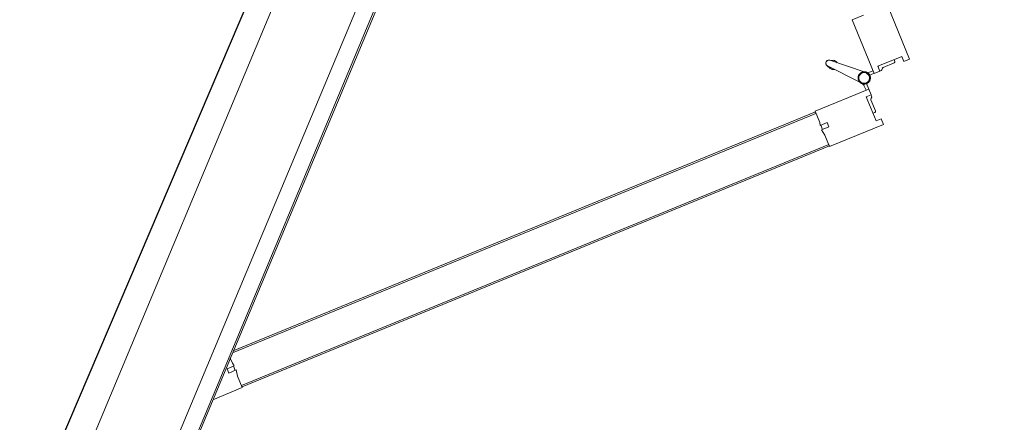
# Model space of a CAD drawing. Header units: millimetres. Extents: x 1512 to 2105, y 794 to 1149.
# Tile 250 of 256: x 1961.125 to 1962.411, y 839.691 to 840.217. Entities that reach past the tile are written whole.
import ezdxf

# ---------------------------------------------------------------- set-up
doc = ezdxf.new("R2010")
doc.units = ezdxf.units.MM
doc.layers.add('A-DOOR', color=31, linetype='Continuous', lineweight=9)

# ---------------------------------------------------------------- blocks, each defined once
blk = doc.blocks.new('5-panel_Bi-fold_external_door_10806 - Type 1-V38-سوم')
at = {"layer": 'A-DOOR'}
for p, q in [((-1.6227, 0.7434), (-1.6764, 0.6897)), ((-1.617, 0.7378), (-1.6227, 0.7434)), ((-1.6219, 0.7328), (-1.617, 0.7378)), ((-1.5312, 0.7343), (-1.5553, 0.7103)), ((-1.5305, 0.7449), (-1.5362, 0.7393)), ((-1.5362, 0.7393), (-1.5312, 0.7343)), ((-1.4768, 0.6912), (-1.5305, 0.7449)), ((-1.5979, 0.7088), (-1.6219, 0.7328)), ((-1.6124, 0.7268), (-1.6142, 0.7251)), ((-1.6124, 0.7268), (-1.6142, 0.7251)), ((-1.6124, 0.7268), (-1.6142, 0.7251)), ((-1.5992, 0.7157), (-1.6103, 0.7268)), ((-1.5429, 0.7284), (-1.554, 0.7173)), ((-1.539, 0.7266), (-1.5407, 0.7284)), ((-1.539, 0.7266), (-1.5407, 0.7284)), ((-1.539, 0.7266), (-1.5407, 0.7284)), ((-1.641, 0.6543), (-1.5873, 0.7081)), ((-1.593, 0.7137), (-1.5979, 0.7088)), ((-1.5931, 0.7136), (-1.5946, 0.715)), ((-1.5873, 0.7081), (-1.593, 0.7137)), ((-1.5821, 0.7025), (-1.5869, 0.7074)), ((-1.5657, 0.7094), (-1.5713, 0.7039)), ((-1.5602, 0.7153), (-1.5659, 0.7096)), ((-1.5659, 0.7096), (-1.5121, 0.6558)), ((-1.5553, 0.7103), (-1.5602, 0.7153)), ((-1.5586, 0.7165), (-1.56, 0.7151)), ((-1.5901, 0.7052), (-1.5858, 0.701)), ((-1.5844, 0.695), (-1.5811, 0.648)), ((-1.5731, 0.648), (-1.5698, 0.695)), ((-1.5706, 0.7031), (-1.5708, 0.7033)), ((-1.5706, 0.7031), (-1.5708, 0.7033)), ((-1.5706, 0.7031), (-1.5708, 0.7033)), ((-1.5706, 0.7031), (-1.5708, 0.7033)), ((-1.5706, 0.7031), (-1.5708, 0.7033)), ((-1.5706, 0.7031), (-1.5708, 0.7033)), ((-1.5706, 0.7031), (-1.5708, 0.7033)), ((-1.5706, 0.7031), (-1.5708, 0.7033)), ((-1.5706, 0.7031), (-1.5708, 0.7033)), ((-1.5673, 0.7025), (-1.5631, 0.7068)), ((-1.4883, 0.6797), (-1.4768, 0.6912)), ((-1.4789, 0.6891), (-1.4775, 0.6905)), ((-1.4789, 0.6891), (-0.8926, 0.1027)), ((-1.4775, 0.6905), (-0.8912, 0.1042)), ((-1.5045, 0.6762), (-1.5003, 0.6804)), ((-1.4974, 0.6691), (-1.5045, 0.6762)), ((-1.501, 0.667), (-1.4974, 0.6691)), ((-1.5003, 0.6804), (-1.493, 0.6731)), ((-1.4982, 0.6698), (-1.4939, 0.6741)), ((-1.493, 0.6731), (-1.4883, 0.6797)), ((-1.6526, 0.6659), (-1.641, 0.6543)), ((-1.5121, 0.6558), (-1.501, 0.667)), ((-1.5114, 0.6566), (-1.51, 0.658)), ((-1.5114, 0.6566), (-0.9303, 0.0755)), ((-1.51, 0.658), (-0.9275, 0.0755)), ((-1.5827, 0.6523), (-1.5809, 0.647)), ((-1.5827, 0.6523), (-1.5811, 0.648)), ((-1.5809, 0.647), (-1.5827, 0.6523)), ((-1.5809, 0.647), (-1.581, 0.6474)), ((-1.5733, 0.647), (-1.5714, 0.6523)), ((-1.5714, 0.6523), (-1.5733, 0.647)), ((-1.5733, 0.647), (-1.5732, 0.6474)), ((-1.5714, 0.6523), (-1.5731, 0.648)), ((-0.8905, 0.1049), (-0.902, 0.0933)), ((-0.8912, 0.1042), (-0.8926, 0.1027)), ((-0.861, 0.0755), (-0.8905, 0.1049)), ((-0.902, 0.0933), (-0.9086, 0.0887)), ((-0.9147, 0.0807), (-0.9199, 0.0755)), ((-0.9126, 0.0842), (-0.9147, 0.0807)), ((-0.9055, 0.0771), (-0.9126, 0.0842)), ((-0.9076, 0.0877), (-0.9118, 0.0835)), ((-0.9086, 0.0887), (-0.9012, 0.0814)), ((-0.9012, 0.0814), (-0.9055, 0.0771)), ((2.581, 0.0759), (-2.331, 0.0759)), ((2.581, 0.0737), (-2.331, 0.0737)), ((-2.331, 0.0516), (2.581, 0.0516)), ((-2.331, -0.05), (2.581, -0.05))]:
    blk.add_line(p, q, dxfattribs=at)
at = {"layer": 'A-DOOR', "flags": 128}
for points in [[(-1.5771, 0.7063), (-1.5774, 0.7063), (-1.5777, 0.7063), (-1.578, 0.7063), (-1.5784, 0.7062), (-1.5787, 0.7062), (-1.579, 0.7061), (-1.5793, 0.706), (-1.5796, 0.7059), (-1.5799, 0.7058), (-1.5802, 0.7057), (-1.5805, 0.7056), (-1.5808, 0.7054), (-1.5811, 0.7053), (-1.5813, 0.7051), (-1.5816, 0.7049), (-1.5819, 0.7048), (-1.5821, 0.7046), (-1.5824, 0.7044), (-1.5826, 0.7041), (-1.5828, 0.7039), (-1.583, 0.7037), (-1.5832, 0.7034), (-1.5834, 0.7032), (-1.5836, 0.7029), (-1.5838, 0.7027), (-1.584, 0.7024), (-1.5841, 0.7021), (-1.5843, 0.7018), (-1.5844, 0.7015), (-1.5845, 0.7012), (-1.5846, 0.7009), (-1.5847, 0.7006), (-1.5848, 0.7003), (-1.5849, 0.7), (-1.585, 0.6997), (-1.585, 0.6994), (-1.585, 0.6991), (-1.5851, 0.6987), (-1.5851, 0.6984), (-1.5851, 0.6981), (-1.5851, 0.6978), (-1.585, 0.6975), (-1.585, 0.6972), (-1.5849, 0.6968), (-1.5849, 0.6965), (-1.5848, 0.6962), (-1.5847, 0.6959), (-1.5846, 0.6956), (-1.5845, 0.6953), (-1.5844, 0.695), (-1.5842, 0.6947), (-1.5841, 0.6944), (-1.5839, 0.6942), (-1.5837, 0.6939), (-1.5836, 0.6936), (-1.5834, 0.6934), (-1.5832, 0.6931), (-1.5829, 0.6929), (-1.5827, 0.6927), (-1.5825, 0.6924), (-1.5822, 0.6922), (-1.582, 0.692), (-1.5817, 0.6918), (-1.5815, 0.6917), (-1.5812, 0.6915), (-1.5809, 0.6913), (-1.5806, 0.6912), (-1.5804, 0.691), (-1.5801, 0.6909), (-1.5798, 0.6908), (-1.5795, 0.6907), (-1.5792, 0.6906), (-1.5788, 0.6905), (-1.5785, 0.6905), (-1.5782, 0.6904), (-1.5779, 0.6904), (-1.5776, 0.6904), (-1.5773, 0.6903), (-1.5771, 0.6903)], [(-1.5845, 0.7012), (-1.5846, 0.7009), (-1.5847, 0.7006), (-1.5848, 0.7003), (-1.5849, 0.7), (-1.585, 0.6997), (-1.585, 0.6994), (-1.585, 0.6991), (-1.5851, 0.6987), (-1.5851, 0.6984), (-1.5851, 0.6981), (-1.5851, 0.6978), (-1.585, 0.6975), (-1.585, 0.6972), (-1.5849, 0.6968), (-1.5849, 0.6965), (-1.5848, 0.6962), (-1.5847, 0.6959), (-1.5846, 0.6956), (-1.5845, 0.6953)], [(-1.5845, 0.7012), (-1.5846, 0.7009), (-1.5847, 0.7006), (-1.5848, 0.7003), (-1.5849, 0.7), (-1.585, 0.6997), (-1.585, 0.6994), (-1.585, 0.6991), (-1.5851, 0.6987), (-1.5851, 0.6984), (-1.5851, 0.6981), (-1.5851, 0.6978), (-1.585, 0.6975), (-1.585, 0.6972), (-1.5849, 0.6968), (-1.5849, 0.6965), (-1.5848, 0.6962), (-1.5847, 0.6959), (-1.5846, 0.6956), (-1.5845, 0.6953)], [(-1.5845, 0.7012), (-1.5846, 0.7009), (-1.5847, 0.7006), (-1.5848, 0.7003), (-1.5849, 0.7), (-1.585, 0.6997), (-1.585, 0.6994), (-1.585, 0.6991), (-1.5851, 0.6987), (-1.5851, 0.6984), (-1.5851, 0.6981), (-1.5851, 0.6978), (-1.585, 0.6975), (-1.585, 0.6972), (-1.5849, 0.6968), (-1.5849, 0.6965), (-1.5848, 0.6962), (-1.5847, 0.6959), (-1.5846, 0.6956), (-1.5845, 0.6953)], [(-1.5845, 0.7012), (-1.5846, 0.7009), (-1.5847, 0.7006), (-1.5848, 0.7003), (-1.5849, 0.7), (-1.585, 0.6997), (-1.585, 0.6994), (-1.585, 0.6991), (-1.5851, 0.6987), (-1.5851, 0.6984), (-1.5851, 0.6981), (-1.5851, 0.6978), (-1.585, 0.6975), (-1.585, 0.6972), (-1.5849, 0.6968), (-1.5849, 0.6965), (-1.5848, 0.6962), (-1.5847, 0.6959), (-1.5846, 0.6956), (-1.5845, 0.6953)], [(-1.5845, 0.7012), (-1.5846, 0.7009), (-1.5847, 0.7006), (-1.5848, 0.7003), (-1.5849, 0.7), (-1.585, 0.6997), (-1.585, 0.6994), (-1.585, 0.6991), (-1.5851, 0.6987), (-1.5851, 0.6984), (-1.5851, 0.6981), (-1.5851, 0.6978), (-1.585, 0.6975), (-1.585, 0.6972), (-1.5849, 0.6968), (-1.5849, 0.6965), (-1.5848, 0.6962), (-1.5847, 0.6959), (-1.5846, 0.6956), (-1.5845, 0.6953)], [(-1.5845, 0.7012), (-1.5846, 0.7009), (-1.5847, 0.7006), (-1.5848, 0.7003), (-1.5849, 0.7), (-1.585, 0.6997), (-1.585, 0.6994), (-1.585, 0.6991), (-1.5851, 0.6987), (-1.5851, 0.6984), (-1.5851, 0.6981), (-1.5851, 0.6978), (-1.585, 0.6975), (-1.585, 0.6972), (-1.5849, 0.6968), (-1.5849, 0.6965), (-1.5848, 0.6962), (-1.5847, 0.6959), (-1.5846, 0.6956), (-1.5845, 0.6953), (-1.5844, 0.695), (-1.5842, 0.6947), (-1.5841, 0.6944), (-1.5839, 0.6942), (-1.5837, 0.6939), (-1.5836, 0.6936), (-1.5834, 0.6934), (-1.5832, 0.6931), (-1.5829, 0.6929), (-1.5827, 0.6927), (-1.5825, 0.6924), (-1.5822, 0.6922), (-1.582, 0.692), (-1.5817, 0.6918), (-1.5815, 0.6917), (-1.5812, 0.6915), (-1.5809, 0.6913), (-1.5806, 0.6912), (-1.5804, 0.691)], [(-1.5845, 0.7012), (-1.5846, 0.7009), (-1.5847, 0.7006), (-1.5848, 0.7003), (-1.5849, 0.7), (-1.585, 0.6997), (-1.585, 0.6994), (-1.585, 0.6991), (-1.5851, 0.6987), (-1.5851, 0.6984), (-1.5851, 0.6981), (-1.5851, 0.6978), (-1.585, 0.6975), (-1.585, 0.6972), (-1.5849, 0.6968), (-1.5849, 0.6965), (-1.5848, 0.6962), (-1.5847, 0.6959), (-1.5846, 0.6956), (-1.5845, 0.6953), (-1.5844, 0.695), (-1.5842, 0.6947), (-1.5841, 0.6944), (-1.5839, 0.6942), (-1.5837, 0.6939), (-1.5836, 0.6936), (-1.5834, 0.6934), (-1.5832, 0.6931), (-1.5829, 0.6929), (-1.5827, 0.6927), (-1.5825, 0.6924), (-1.5822, 0.6922), (-1.582, 0.692), (-1.5817, 0.6918), (-1.5815, 0.6917), (-1.5812, 0.6915), (-1.5809, 0.6913), (-1.5806, 0.6912), (-1.5804, 0.691)], [(-1.5845, 0.7012), (-1.5846, 0.7009), (-1.5847, 0.7006), (-1.5848, 0.7003), (-1.5849, 0.7), (-1.585, 0.6997), (-1.585, 0.6994), (-1.585, 0.6991), (-1.5851, 0.6987), (-1.5851, 0.6984), (-1.5851, 0.6981), (-1.5851, 0.6978), (-1.585, 0.6975), (-1.585, 0.6972), (-1.5849, 0.6968), (-1.5849, 0.6965), (-1.5848, 0.6962), (-1.5847, 0.6959), (-1.5846, 0.6956), (-1.5845, 0.6953), (-1.5844, 0.695), (-1.5842, 0.6947), (-1.5841, 0.6944), (-1.5839, 0.6942), (-1.5837, 0.6939), (-1.5836, 0.6936), (-1.5834, 0.6934), (-1.5832, 0.6931), (-1.5829, 0.6929), (-1.5827, 0.6927), (-1.5825, 0.6924), (-1.5822, 0.6922), (-1.582, 0.692), (-1.5817, 0.6918), (-1.5815, 0.6917), (-1.5812, 0.6915), (-1.5809, 0.6913), (-1.5806, 0.6912), (-1.5804, 0.691)], [(-1.5845, 0.7012), (-1.5846, 0.7009), (-1.5847, 0.7006), (-1.5848, 0.7003), (-1.5849, 0.7), (-1.585, 0.6997), (-1.585, 0.6994), (-1.585, 0.6991), (-1.5851, 0.6987), (-1.5851, 0.6984), (-1.5851, 0.6981), (-1.5851, 0.6978), (-1.585, 0.6975), (-1.585, 0.6972), (-1.5849, 0.6968), (-1.5849, 0.6965), (-1.5848, 0.6962), (-1.5847, 0.6959), (-1.5846, 0.6956), (-1.5845, 0.6953), (-1.5844, 0.695), (-1.5842, 0.6947), (-1.5841, 0.6944), (-1.5839, 0.6942), (-1.5837, 0.6939), (-1.5836, 0.6936), (-1.5834, 0.6934), (-1.5832, 0.6931), (-1.5829, 0.6929), (-1.5827, 0.6927), (-1.5825, 0.6924), (-1.5822, 0.6922), (-1.582, 0.692), (-1.5817, 0.6918), (-1.5815, 0.6917), (-1.5812, 0.6915), (-1.5809, 0.6913), (-1.5806, 0.6912), (-1.5804, 0.691)], [(-1.5845, 0.7012), (-1.5846, 0.7009), (-1.5847, 0.7006), (-1.5848, 0.7003), (-1.5849, 0.7), (-1.585, 0.6997), (-1.585, 0.6994), (-1.585, 0.6991), (-1.5851, 0.6987), (-1.5851, 0.6984), (-1.5851, 0.6981), (-1.5851, 0.6978), (-1.585, 0.6975), (-1.585, 0.6972), (-1.5849, 0.6968), (-1.5849, 0.6965), (-1.5848, 0.6962), (-1.5847, 0.6959), (-1.5846, 0.6956), (-1.5845, 0.6953)], [(-1.5845, 0.7012), (-1.5846, 0.7009), (-1.5847, 0.7006), (-1.5848, 0.7003), (-1.5849, 0.7), (-1.585, 0.6997), (-1.585, 0.6994), (-1.585, 0.6991), (-1.5851, 0.6987), (-1.5851, 0.6984), (-1.5851, 0.6981), (-1.5851, 0.6978), (-1.585, 0.6975), (-1.585, 0.6972), (-1.5849, 0.6968), (-1.5849, 0.6965), (-1.5848, 0.6962), (-1.5847, 0.6959), (-1.5846, 0.6956), (-1.5845, 0.6953)], [(-1.5845, 0.7012), (-1.5846, 0.7009), (-1.5847, 0.7006), (-1.5848, 0.7003), (-1.5849, 0.7), (-1.585, 0.6997), (-1.585, 0.6994), (-1.585, 0.6991), (-1.5851, 0.6987), (-1.5851, 0.6984), (-1.5851, 0.6981), (-1.5851, 0.6978), (-1.585, 0.6975), (-1.585, 0.6972), (-1.5849, 0.6968), (-1.5849, 0.6965), (-1.5848, 0.6962), (-1.5847, 0.6959), (-1.5846, 0.6956), (-1.5845, 0.6953)], [(-1.5845, 0.7012), (-1.5846, 0.7009), (-1.5847, 0.7006), (-1.5848, 0.7003), (-1.5849, 0.7), (-1.585, 0.6997), (-1.585, 0.6994), (-1.585, 0.6991), (-1.5851, 0.6987), (-1.5851, 0.6984), (-1.5851, 0.6981), (-1.5851, 0.6978), (-1.585, 0.6975), (-1.585, 0.6972), (-1.5849, 0.6968), (-1.5849, 0.6965), (-1.5848, 0.6962), (-1.5847, 0.6959), (-1.5846, 0.6956), (-1.5845, 0.6953)], [(-1.5774, 0.7063), (-1.5777, 0.7063), (-1.578, 0.7063), (-1.5784, 0.7062), (-1.5787, 0.7062), (-1.579, 0.7061), (-1.5793, 0.706), (-1.5796, 0.7059), (-1.5799, 0.7058), (-1.5802, 0.7057), (-1.5805, 0.7056), (-1.5808, 0.7054), (-1.5811, 0.7053), (-1.5813, 0.7051), (-1.5816, 0.7049), (-1.5819, 0.7048), (-1.5821, 0.7046), (-1.5824, 0.7044), (-1.5826, 0.7041), (-1.5828, 0.7039), (-1.583, 0.7037)], [(-1.5774, 0.7063), (-1.5777, 0.7063), (-1.578, 0.7063), (-1.5784, 0.7062), (-1.5787, 0.7062), (-1.579, 0.7061), (-1.5793, 0.706), (-1.5796, 0.7059), (-1.5799, 0.7058), (-1.5802, 0.7057), (-1.5805, 0.7056), (-1.5808, 0.7054), (-1.5811, 0.7053), (-1.5813, 0.7051), (-1.5816, 0.7049), (-1.5819, 0.7048), (-1.5821, 0.7046), (-1.5824, 0.7044), (-1.5826, 0.7041), (-1.5828, 0.7039), (-1.583, 0.7037)], [(-1.5774, 0.7063), (-1.5777, 0.7063), (-1.578, 0.7063), (-1.5784, 0.7062), (-1.5787, 0.7062), (-1.579, 0.7061), (-1.5793, 0.706), (-1.5796, 0.7059), (-1.5799, 0.7058), (-1.5802, 0.7057), (-1.5805, 0.7056), (-1.5808, 0.7054), (-1.5811, 0.7053), (-1.5813, 0.7051), (-1.5816, 0.7049), (-1.5819, 0.7048), (-1.5821, 0.7046), (-1.5824, 0.7044), (-1.5826, 0.7041), (-1.5828, 0.7039), (-1.583, 0.7037)], [(-1.5774, 0.7063), (-1.5777, 0.7063), (-1.578, 0.7063), (-1.5784, 0.7062), (-1.5787, 0.7062), (-1.579, 0.7061), (-1.5793, 0.706), (-1.5796, 0.7059), (-1.5799, 0.7058), (-1.5802, 0.7057), (-1.5805, 0.7056), (-1.5808, 0.7054), (-1.5811, 0.7053), (-1.5813, 0.7051), (-1.5816, 0.7049), (-1.5819, 0.7048), (-1.5821, 0.7046), (-1.5824, 0.7044), (-1.5826, 0.7041), (-1.5828, 0.7039), (-1.583, 0.7037)], [(-1.5774, 0.7063), (-1.5777, 0.7063), (-1.578, 0.7063), (-1.5784, 0.7062), (-1.5787, 0.7062), (-1.579, 0.7061), (-1.5793, 0.706), (-1.5796, 0.7059), (-1.5799, 0.7058), (-1.5802, 0.7057), (-1.5805, 0.7056), (-1.5808, 0.7054), (-1.5811, 0.7053), (-1.5813, 0.7051), (-1.5816, 0.7049), (-1.5819, 0.7048), (-1.5821, 0.7046), (-1.5824, 0.7044), (-1.5826, 0.7041), (-1.5828, 0.7039), (-1.583, 0.7037)], [(-1.5771, 0.7063), (-1.5774, 0.7063), (-1.5777, 0.7063), (-1.578, 0.7063), (-1.5784, 0.7062), (-1.5787, 0.7062), (-1.579, 0.7061), (-1.5793, 0.706), (-1.5796, 0.7059), (-1.5799, 0.7058), (-1.5802, 0.7057), (-1.5805, 0.7056), (-1.5808, 0.7054), (-1.5811, 0.7053), (-1.5813, 0.7051), (-1.5816, 0.7049), (-1.5819, 0.7048), (-1.5821, 0.7046), (-1.5824, 0.7044), (-1.5826, 0.7041), (-1.5828, 0.7039), (-1.583, 0.7037)], [(-1.5771, 0.7063), (-1.5774, 0.7063), (-1.5777, 0.7063), (-1.578, 0.7063), (-1.5784, 0.7062), (-1.5787, 0.7062), (-1.579, 0.7061), (-1.5793, 0.706), (-1.5796, 0.7059), (-1.5799, 0.7058), (-1.5802, 0.7057), (-1.5805, 0.7056), (-1.5808, 0.7054), (-1.5811, 0.7053), (-1.5813, 0.7051), (-1.5816, 0.7049), (-1.5819, 0.7048), (-1.5821, 0.7046), (-1.5824, 0.7044), (-1.5826, 0.7041), (-1.5828, 0.7039), (-1.583, 0.7037)], [(-1.5771, 0.7063), (-1.5774, 0.7063), (-1.5777, 0.7063), (-1.578, 0.7063), (-1.5784, 0.7062), (-1.5787, 0.7062), (-1.579, 0.7061), (-1.5793, 0.706), (-1.5796, 0.7059), (-1.5799, 0.7058), (-1.5802, 0.7057), (-1.5805, 0.7056), (-1.5808, 0.7054), (-1.5811, 0.7053), (-1.5813, 0.7051), (-1.5816, 0.7049), (-1.5819, 0.7048), (-1.5821, 0.7046), (-1.5824, 0.7044), (-1.5826, 0.7041), (-1.5828, 0.7039), (-1.583, 0.7037)], [(-1.5771, 0.7063), (-1.5774, 0.7063), (-1.5777, 0.7063), (-1.578, 0.7063), (-1.5784, 0.7062), (-1.5787, 0.7062), (-1.579, 0.7061), (-1.5793, 0.706), (-1.5796, 0.7059), (-1.5799, 0.7058), (-1.5802, 0.7057), (-1.5805, 0.7056), (-1.5808, 0.7054), (-1.5811, 0.7053), (-1.5813, 0.7051), (-1.5816, 0.7049), (-1.5819, 0.7048), (-1.5821, 0.7046), (-1.5824, 0.7044), (-1.5826, 0.7041), (-1.5828, 0.7039), (-1.583, 0.7037)], [(-1.5774, 0.7063), (-1.5777, 0.7063), (-1.578, 0.7063), (-1.5784, 0.7062), (-1.5787, 0.7062), (-1.579, 0.7061), (-1.5793, 0.706), (-1.5796, 0.7059), (-1.5799, 0.7058), (-1.5802, 0.7057), (-1.5805, 0.7056), (-1.5808, 0.7054), (-1.5811, 0.7053), (-1.5813, 0.7051), (-1.5816, 0.7049), (-1.5819, 0.7048), (-1.5821, 0.7046), (-1.5824, 0.7044), (-1.5826, 0.7041), (-1.5828, 0.7039), (-1.583, 0.7037)], [(-1.5774, 0.7063), (-1.5777, 0.7063), (-1.578, 0.7063), (-1.5784, 0.7062), (-1.5787, 0.7062), (-1.579, 0.7061), (-1.5793, 0.706), (-1.5796, 0.7059), (-1.5799, 0.7058), (-1.5802, 0.7057), (-1.5805, 0.7056), (-1.5808, 0.7054), (-1.5811, 0.7053), (-1.5813, 0.7051), (-1.5816, 0.7049), (-1.5819, 0.7048), (-1.5821, 0.7046), (-1.5824, 0.7044), (-1.5826, 0.7041), (-1.5828, 0.7039), (-1.583, 0.7037)], [(-1.5774, 0.7063), (-1.5777, 0.7063), (-1.578, 0.7063), (-1.5784, 0.7062), (-1.5787, 0.7062), (-1.579, 0.7061), (-1.5793, 0.706), (-1.5796, 0.7059), (-1.5799, 0.7058), (-1.5802, 0.7057), (-1.5805, 0.7056), (-1.5808, 0.7054), (-1.5811, 0.7053), (-1.5813, 0.7051), (-1.5816, 0.7049), (-1.5819, 0.7048), (-1.5821, 0.7046), (-1.5824, 0.7044), (-1.5826, 0.7041), (-1.5828, 0.7039), (-1.583, 0.7037)], [(-1.5774, 0.7063), (-1.5777, 0.7063), (-1.578, 0.7063), (-1.5784, 0.7062), (-1.5787, 0.7062), (-1.579, 0.7061), (-1.5793, 0.706), (-1.5796, 0.7059), (-1.5799, 0.7058), (-1.5802, 0.7057), (-1.5805, 0.7056), (-1.5808, 0.7054), (-1.5811, 0.7053), (-1.5813, 0.7051), (-1.5816, 0.7049), (-1.5819, 0.7048), (-1.5821, 0.7046), (-1.5824, 0.7044), (-1.5826, 0.7041), (-1.5828, 0.7039), (-1.583, 0.7037)], [(-1.5712, 0.7038), (-1.5714, 0.704), (-1.5717, 0.7042), (-1.5719, 0.7045), (-1.5722, 0.7047), (-1.5724, 0.7048), (-1.5727, 0.705), (-1.573, 0.7052), (-1.5732, 0.7054), (-1.5735, 0.7055), (-1.5738, 0.7056), (-1.5741, 0.7058), (-1.5744, 0.7059), (-1.5747, 0.706), (-1.575, 0.7061), (-1.5753, 0.7061), (-1.5756, 0.7062), (-1.576, 0.7063), (-1.5763, 0.7063), (-1.5766, 0.7063), (-1.5769, 0.7063), (-1.5771, 0.7063)], [(-1.5771, 0.6903), (-1.5768, 0.6903), (-1.5764, 0.6904), (-1.5761, 0.6904), (-1.5758, 0.6904), (-1.5755, 0.6905), (-1.5752, 0.6906), (-1.5749, 0.6907), (-1.5746, 0.6907), (-1.5743, 0.6909), (-1.574, 0.691), (-1.5737, 0.6911), (-1.5734, 0.6912), (-1.5731, 0.6914), (-1.5728, 0.6916), (-1.5726, 0.6917), (-1.5723, 0.6919), (-1.5721, 0.6921), (-1.5718, 0.6923), (-1.5716, 0.6925), (-1.5713, 0.6928), (-1.5711, 0.693), (-1.5709, 0.6932), (-1.5707, 0.6935), (-1.5705, 0.6938), (-1.5704, 0.694), (-1.5702, 0.6943), (-1.57, 0.6946), (-1.5699, 0.6949), (-1.5697, 0.6951), (-1.5696, 0.6954), (-1.5695, 0.6957), (-1.5694, 0.696), (-1.5693, 0.6964), (-1.5693, 0.6967), (-1.5692, 0.697), (-1.5692, 0.6973), (-1.5691, 0.6976), (-1.5691, 0.6979), (-1.5691, 0.6983), (-1.5691, 0.6986), (-1.5691, 0.6989), (-1.5691, 0.6992), (-1.5692, 0.6995), (-1.5692, 0.6998), (-1.5693, 0.7002), (-1.5694, 0.7005), (-1.5695, 0.7008), (-1.5696, 0.7011), (-1.5697, 0.7014), (-1.5698, 0.7017), (-1.5699, 0.702), (-1.5701, 0.7022), (-1.5703, 0.7025), (-1.5704, 0.7028), (-1.5706, 0.7031), (-1.5708, 0.7033), (-1.571, 0.7036), (-1.5712, 0.7038), (-1.5714, 0.704), (-1.5717, 0.7042), (-1.5719, 0.7045), (-1.5722, 0.7047), (-1.5724, 0.7048), (-1.5727, 0.705), (-1.573, 0.7052), (-1.5732, 0.7054), (-1.5735, 0.7055), (-1.5738, 0.7056), (-1.5741, 0.7058), (-1.5744, 0.7059), (-1.5747, 0.706), (-1.575, 0.7061), (-1.5753, 0.7061), (-1.5756, 0.7062), (-1.576, 0.7063), (-1.5763, 0.7063), (-1.5766, 0.7063), (-1.5769, 0.7063), (-1.5771, 0.7063)], [(-1.5712, 0.7038), (-1.5714, 0.704), (-1.5717, 0.7042), (-1.5719, 0.7045), (-1.5722, 0.7047), (-1.5724, 0.7048), (-1.5727, 0.705), (-1.573, 0.7052), (-1.5732, 0.7054), (-1.5735, 0.7055), (-1.5738, 0.7056), (-1.5741, 0.7058), (-1.5744, 0.7059), (-1.5747, 0.706), (-1.575, 0.7061), (-1.5753, 0.7061), (-1.5756, 0.7062), (-1.576, 0.7063), (-1.5763, 0.7063), (-1.5766, 0.7063), (-1.5769, 0.7063), (-1.5771, 0.7063)], [(-1.5712, 0.7038), (-1.5714, 0.704), (-1.5717, 0.7042), (-1.5719, 0.7045), (-1.5722, 0.7047), (-1.5724, 0.7048), (-1.5727, 0.705), (-1.573, 0.7052), (-1.5732, 0.7054), (-1.5735, 0.7055), (-1.5738, 0.7056), (-1.5741, 0.7058), (-1.5744, 0.7059), (-1.5747, 0.706), (-1.575, 0.7061), (-1.5753, 0.7061), (-1.5756, 0.7062), (-1.576, 0.7063), (-1.5763, 0.7063), (-1.5766, 0.7063), (-1.5769, 0.7063), (-1.5771, 0.7063)], [(-1.5712, 0.7038), (-1.5714, 0.704), (-1.5717, 0.7042), (-1.5719, 0.7045), (-1.5722, 0.7047), (-1.5724, 0.7048), (-1.5727, 0.705), (-1.573, 0.7052), (-1.5732, 0.7054), (-1.5735, 0.7055), (-1.5738, 0.7056), (-1.5741, 0.7058), (-1.5744, 0.7059), (-1.5747, 0.706), (-1.575, 0.7061), (-1.5753, 0.7061), (-1.5756, 0.7062), (-1.576, 0.7063), (-1.5763, 0.7063), (-1.5766, 0.7063), (-1.5769, 0.7063), (-1.5771, 0.7063)], [(-1.5771, 0.6903), (-1.5768, 0.6903), (-1.5764, 0.6904), (-1.5761, 0.6904), (-1.5758, 0.6904), (-1.5755, 0.6905), (-1.5752, 0.6906), (-1.5749, 0.6907), (-1.5746, 0.6907), (-1.5743, 0.6909), (-1.574, 0.691), (-1.5737, 0.6911), (-1.5734, 0.6912), (-1.5731, 0.6914), (-1.5728, 0.6916), (-1.5726, 0.6917), (-1.5723, 0.6919), (-1.5721, 0.6921), (-1.5718, 0.6923), (-1.5716, 0.6925), (-1.5713, 0.6928), (-1.5711, 0.693), (-1.5709, 0.6932), (-1.5707, 0.6935), (-1.5705, 0.6938), (-1.5704, 0.694), (-1.5702, 0.6943), (-1.57, 0.6946), (-1.5699, 0.6949), (-1.5697, 0.6951), (-1.5696, 0.6954), (-1.5695, 0.6957), (-1.5694, 0.696), (-1.5693, 0.6964), (-1.5693, 0.6967), (-1.5692, 0.697), (-1.5692, 0.6973), (-1.5691, 0.6976), (-1.5691, 0.6979), (-1.5691, 0.6983), (-1.5691, 0.6986), (-1.5691, 0.6989), (-1.5691, 0.6992), (-1.5692, 0.6995), (-1.5692, 0.6998), (-1.5693, 0.7002), (-1.5694, 0.7005), (-1.5695, 0.7008), (-1.5696, 0.7011), (-1.5697, 0.7014), (-1.5698, 0.7017), (-1.5699, 0.702), (-1.5701, 0.7022), (-1.5703, 0.7025), (-1.5704, 0.7028), (-1.5706, 0.7031), (-1.5708, 0.7033)], [(-1.5771, 0.6903), (-1.5768, 0.6903), (-1.5764, 0.6904), (-1.5761, 0.6904), (-1.5758, 0.6904), (-1.5755, 0.6905), (-1.5752, 0.6906), (-1.5749, 0.6907), (-1.5746, 0.6907), (-1.5743, 0.6909), (-1.574, 0.691), (-1.5737, 0.6911), (-1.5734, 0.6912), (-1.5731, 0.6914), (-1.5728, 0.6916), (-1.5726, 0.6917), (-1.5723, 0.6919), (-1.5721, 0.6921), (-1.5718, 0.6923), (-1.5716, 0.6925), (-1.5713, 0.6928), (-1.5711, 0.693), (-1.5709, 0.6932), (-1.5707, 0.6935), (-1.5705, 0.6938), (-1.5704, 0.694), (-1.5702, 0.6943), (-1.57, 0.6946), (-1.5699, 0.6949), (-1.5697, 0.6951), (-1.5696, 0.6954), (-1.5695, 0.6957), (-1.5694, 0.696), (-1.5693, 0.6964), (-1.5693, 0.6967), (-1.5692, 0.697), (-1.5692, 0.6973), (-1.5691, 0.6976), (-1.5691, 0.6979), (-1.5691, 0.6983), (-1.5691, 0.6986), (-1.5691, 0.6989), (-1.5691, 0.6992), (-1.5692, 0.6995), (-1.5692, 0.6998), (-1.5693, 0.7002), (-1.5694, 0.7005), (-1.5695, 0.7008), (-1.5696, 0.7011), (-1.5697, 0.7014), (-1.5698, 0.7017), (-1.5699, 0.702), (-1.5701, 0.7022), (-1.5703, 0.7025), (-1.5704, 0.7028), (-1.5706, 0.7031), (-1.5708, 0.7033)], [(-1.5771, 0.6903), (-1.5768, 0.6903), (-1.5764, 0.6904), (-1.5761, 0.6904), (-1.5758, 0.6904), (-1.5755, 0.6905), (-1.5752, 0.6906), (-1.5749, 0.6907), (-1.5746, 0.6907), (-1.5743, 0.6909), (-1.574, 0.691), (-1.5737, 0.6911), (-1.5734, 0.6912), (-1.5731, 0.6914), (-1.5728, 0.6916), (-1.5726, 0.6917), (-1.5723, 0.6919), (-1.5721, 0.6921), (-1.5718, 0.6923), (-1.5716, 0.6925), (-1.5713, 0.6928), (-1.5711, 0.693), (-1.5709, 0.6932), (-1.5707, 0.6935), (-1.5705, 0.6938), (-1.5704, 0.694), (-1.5702, 0.6943), (-1.57, 0.6946), (-1.5699, 0.6949), (-1.5697, 0.6951), (-1.5696, 0.6954), (-1.5695, 0.6957), (-1.5694, 0.696), (-1.5693, 0.6964), (-1.5693, 0.6967), (-1.5692, 0.697), (-1.5692, 0.6973), (-1.5691, 0.6976), (-1.5691, 0.6979), (-1.5691, 0.6983), (-1.5691, 0.6986), (-1.5691, 0.6989), (-1.5691, 0.6992), (-1.5692, 0.6995), (-1.5692, 0.6998), (-1.5693, 0.7002), (-1.5694, 0.7005), (-1.5695, 0.7008), (-1.5696, 0.7011), (-1.5697, 0.7014), (-1.5698, 0.7017), (-1.5699, 0.702), (-1.5701, 0.7022), (-1.5703, 0.7025), (-1.5704, 0.7028), (-1.5706, 0.7031), (-1.5708, 0.7033)], [(-1.5771, 0.6903), (-1.5768, 0.6903), (-1.5764, 0.6904), (-1.5761, 0.6904), (-1.5758, 0.6904), (-1.5755, 0.6905), (-1.5752, 0.6906), (-1.5749, 0.6907), (-1.5746, 0.6907), (-1.5743, 0.6909), (-1.574, 0.691), (-1.5737, 0.6911), (-1.5734, 0.6912), (-1.5731, 0.6914), (-1.5728, 0.6916), (-1.5726, 0.6917), (-1.5723, 0.6919), (-1.5721, 0.6921), (-1.5718, 0.6923), (-1.5716, 0.6925), (-1.5713, 0.6928), (-1.5711, 0.693), (-1.5709, 0.6932), (-1.5707, 0.6935), (-1.5705, 0.6938), (-1.5704, 0.694), (-1.5702, 0.6943), (-1.57, 0.6946), (-1.5699, 0.6949), (-1.5697, 0.6951), (-1.5696, 0.6954), (-1.5695, 0.6957), (-1.5694, 0.696), (-1.5693, 0.6964), (-1.5693, 0.6967), (-1.5692, 0.697), (-1.5692, 0.6973), (-1.5691, 0.6976), (-1.5691, 0.6979), (-1.5691, 0.6983), (-1.5691, 0.6986), (-1.5691, 0.6989), (-1.5691, 0.6992), (-1.5692, 0.6995), (-1.5692, 0.6998), (-1.5693, 0.7002), (-1.5694, 0.7005), (-1.5695, 0.7008), (-1.5696, 0.7011), (-1.5697, 0.7014), (-1.5698, 0.7017), (-1.5699, 0.702), (-1.5701, 0.7022), (-1.5703, 0.7025), (-1.5704, 0.7028), (-1.5706, 0.7031), (-1.5708, 0.7033)], [(-1.5741, 0.7058), (-1.5744, 0.7059), (-1.5747, 0.706), (-1.575, 0.7061), (-1.5753, 0.7061), (-1.5756, 0.7062), (-1.576, 0.7063), (-1.5763, 0.7063), (-1.5766, 0.7063)], [(-1.5741, 0.7058), (-1.5744, 0.7059), (-1.5747, 0.706), (-1.575, 0.7061), (-1.5753, 0.7061), (-1.5756, 0.7062), (-1.576, 0.7063), (-1.5763, 0.7063), (-1.5766, 0.7063)], [(-1.5741, 0.7058), (-1.5744, 0.7059), (-1.5747, 0.706), (-1.575, 0.7061), (-1.5753, 0.7061), (-1.5756, 0.7062), (-1.576, 0.7063), (-1.5763, 0.7063), (-1.5766, 0.7063)], [(-1.5741, 0.7058), (-1.5744, 0.7059), (-1.5747, 0.706), (-1.575, 0.7061), (-1.5753, 0.7061), (-1.5756, 0.7062), (-1.576, 0.7063), (-1.5763, 0.7063), (-1.5766, 0.7063)], [(-1.5741, 0.7058), (-1.5744, 0.7059), (-1.5747, 0.706), (-1.575, 0.7061), (-1.5753, 0.7061), (-1.5756, 0.7062), (-1.576, 0.7063), (-1.5763, 0.7063), (-1.5766, 0.7063)], [(-1.5741, 0.7058), (-1.5744, 0.7059), (-1.5747, 0.706), (-1.575, 0.7061), (-1.5753, 0.7061), (-1.5756, 0.7062), (-1.576, 0.7063), (-1.5763, 0.7063), (-1.5766, 0.7063)], [(-1.5741, 0.7058), (-1.5744, 0.7059), (-1.5747, 0.706), (-1.575, 0.7061), (-1.5753, 0.7061), (-1.5756, 0.7062), (-1.576, 0.7063), (-1.5763, 0.7063), (-1.5766, 0.7063)], [(-1.5741, 0.7058), (-1.5744, 0.7059), (-1.5747, 0.706), (-1.575, 0.7061), (-1.5753, 0.7061), (-1.5756, 0.7062), (-1.576, 0.7063), (-1.5763, 0.7063), (-1.5766, 0.7063)], [(-1.5741, 0.7058), (-1.5744, 0.7059), (-1.5747, 0.706), (-1.575, 0.7061), (-1.5753, 0.7061), (-1.5756, 0.7062), (-1.576, 0.7063), (-1.5763, 0.7063), (-1.5766, 0.7063)], [(-1.5712, 0.7038), (-1.5714, 0.704), (-1.5717, 0.7042), (-1.5719, 0.7045), (-1.5722, 0.7047), (-1.5724, 0.7048), (-1.5727, 0.705), (-1.573, 0.7052), (-1.5732, 0.7054), (-1.5735, 0.7055), (-1.5738, 0.7056)], [(-1.5712, 0.7038), (-1.5714, 0.704), (-1.5717, 0.7042), (-1.5719, 0.7045), (-1.5722, 0.7047), (-1.5724, 0.7048), (-1.5727, 0.705), (-1.573, 0.7052), (-1.5732, 0.7054), (-1.5735, 0.7055), (-1.5738, 0.7056)], [(-1.5712, 0.7038), (-1.5714, 0.704), (-1.5717, 0.7042), (-1.5719, 0.7045), (-1.5722, 0.7047), (-1.5724, 0.7048), (-1.5727, 0.705), (-1.573, 0.7052), (-1.5732, 0.7054), (-1.5735, 0.7055), (-1.5738, 0.7056)], [(-1.5712, 0.7038), (-1.5714, 0.704), (-1.5717, 0.7042), (-1.5719, 0.7045), (-1.5722, 0.7047), (-1.5724, 0.7048), (-1.5727, 0.705), (-1.573, 0.7052), (-1.5732, 0.7054), (-1.5735, 0.7055), (-1.5738, 0.7056)], [(-1.5712, 0.7038), (-1.5714, 0.704), (-1.5717, 0.7042), (-1.5719, 0.7045), (-1.5722, 0.7047), (-1.5724, 0.7048), (-1.5727, 0.705), (-1.573, 0.7052), (-1.5732, 0.7054), (-1.5735, 0.7055), (-1.5738, 0.7056)], [(-1.5712, 0.7038), (-1.5714, 0.704), (-1.5717, 0.7042), (-1.5719, 0.7045), (-1.5722, 0.7047), (-1.5724, 0.7048), (-1.5727, 0.705), (-1.573, 0.7052), (-1.5732, 0.7054), (-1.5735, 0.7055), (-1.5738, 0.7056)], [(-1.5712, 0.7038), (-1.5714, 0.704), (-1.5717, 0.7042), (-1.5719, 0.7045), (-1.5722, 0.7047), (-1.5724, 0.7048), (-1.5727, 0.705), (-1.573, 0.7052), (-1.5732, 0.7054), (-1.5735, 0.7055), (-1.5738, 0.7056)], [(-1.5712, 0.7038), (-1.5714, 0.704), (-1.5717, 0.7042), (-1.5719, 0.7045), (-1.5722, 0.7047), (-1.5724, 0.7048), (-1.5727, 0.705), (-1.573, 0.7052), (-1.5732, 0.7054), (-1.5735, 0.7055), (-1.5738, 0.7056)], [(-1.5712, 0.7038), (-1.5714, 0.704), (-1.5717, 0.7042), (-1.5719, 0.7045), (-1.5722, 0.7047), (-1.5724, 0.7048), (-1.5727, 0.705), (-1.573, 0.7052), (-1.5732, 0.7054), (-1.5735, 0.7055), (-1.5738, 0.7056)], [(-1.5696, 0.6954), (-1.5695, 0.6957), (-1.5694, 0.696), (-1.5693, 0.6964), (-1.5693, 0.6967), (-1.5692, 0.697), (-1.5692, 0.6973), (-1.5691, 0.6976), (-1.5691, 0.6979), (-1.5691, 0.6983), (-1.5691, 0.6986), (-1.5691, 0.6989), (-1.5691, 0.6992), (-1.5692, 0.6995), (-1.5692, 0.6998), (-1.5693, 0.7002), (-1.5694, 0.7005), (-1.5695, 0.7008), (-1.5696, 0.7011), (-1.5697, 0.7014), (-1.5698, 0.7017), (-1.5699, 0.702), (-1.5701, 0.7022), (-1.5703, 0.7025)], [(-1.5696, 0.6954), (-1.5695, 0.6957), (-1.5694, 0.696), (-1.5693, 0.6964), (-1.5693, 0.6967), (-1.5692, 0.697), (-1.5692, 0.6973), (-1.5691, 0.6976), (-1.5691, 0.6979), (-1.5691, 0.6983), (-1.5691, 0.6986), (-1.5691, 0.6989), (-1.5691, 0.6992), (-1.5692, 0.6995), (-1.5692, 0.6998), (-1.5693, 0.7002), (-1.5694, 0.7005), (-1.5695, 0.7008), (-1.5696, 0.7011), (-1.5697, 0.7014), (-1.5698, 0.7017), (-1.5699, 0.702)], [(-1.5696, 0.6954), (-1.5695, 0.6957), (-1.5694, 0.696), (-1.5693, 0.6964), (-1.5693, 0.6967), (-1.5692, 0.697), (-1.5692, 0.6973), (-1.5691, 0.6976), (-1.5691, 0.6979), (-1.5691, 0.6983), (-1.5691, 0.6986), (-1.5691, 0.6989), (-1.5691, 0.6992), (-1.5692, 0.6995), (-1.5692, 0.6998), (-1.5693, 0.7002), (-1.5694, 0.7005), (-1.5695, 0.7008), (-1.5696, 0.7011), (-1.5697, 0.7014), (-1.5698, 0.7017), (-1.5699, 0.702)], [(-1.5696, 0.6954), (-1.5695, 0.6957), (-1.5694, 0.696), (-1.5693, 0.6964), (-1.5693, 0.6967), (-1.5692, 0.697), (-1.5692, 0.6973), (-1.5691, 0.6976), (-1.5691, 0.6979), (-1.5691, 0.6983), (-1.5691, 0.6986), (-1.5691, 0.6989), (-1.5691, 0.6992), (-1.5692, 0.6995), (-1.5692, 0.6998), (-1.5693, 0.7002), (-1.5694, 0.7005), (-1.5695, 0.7008), (-1.5696, 0.7011), (-1.5697, 0.7014), (-1.5698, 0.7017), (-1.5699, 0.702)], [(-1.5696, 0.6954), (-1.5695, 0.6957), (-1.5694, 0.696), (-1.5693, 0.6964), (-1.5693, 0.6967), (-1.5692, 0.697), (-1.5692, 0.6973), (-1.5691, 0.6976), (-1.5691, 0.6979), (-1.5691, 0.6983), (-1.5691, 0.6986), (-1.5691, 0.6989), (-1.5691, 0.6992), (-1.5692, 0.6995), (-1.5692, 0.6998), (-1.5693, 0.7002), (-1.5694, 0.7005), (-1.5695, 0.7008), (-1.5696, 0.7011), (-1.5697, 0.7014), (-1.5698, 0.7017), (-1.5699, 0.702)], [(-1.5696, 0.6954), (-1.5695, 0.6957), (-1.5694, 0.696), (-1.5693, 0.6964), (-1.5693, 0.6967), (-1.5692, 0.697), (-1.5692, 0.6973), (-1.5691, 0.6976), (-1.5691, 0.6979), (-1.5691, 0.6983), (-1.5691, 0.6986), (-1.5691, 0.6989), (-1.5691, 0.6992), (-1.5692, 0.6995), (-1.5692, 0.6998), (-1.5693, 0.7002), (-1.5694, 0.7005), (-1.5695, 0.7008), (-1.5696, 0.7011), (-1.5697, 0.7014), (-1.5698, 0.7017), (-1.5699, 0.702)], [(-1.5696, 0.6954), (-1.5695, 0.6957), (-1.5694, 0.696), (-1.5693, 0.6964), (-1.5693, 0.6967), (-1.5692, 0.697), (-1.5692, 0.6973), (-1.5691, 0.6976), (-1.5691, 0.6979), (-1.5691, 0.6983), (-1.5691, 0.6986), (-1.5691, 0.6989), (-1.5691, 0.6992), (-1.5692, 0.6995), (-1.5692, 0.6998), (-1.5693, 0.7002), (-1.5694, 0.7005), (-1.5695, 0.7008), (-1.5696, 0.7011), (-1.5697, 0.7014), (-1.5698, 0.7017), (-1.5699, 0.702)], [(-1.5696, 0.6954), (-1.5695, 0.6957), (-1.5694, 0.696), (-1.5693, 0.6964), (-1.5693, 0.6967), (-1.5692, 0.697), (-1.5692, 0.6973), (-1.5691, 0.6976), (-1.5691, 0.6979), (-1.5691, 0.6983), (-1.5691, 0.6986), (-1.5691, 0.6989), (-1.5691, 0.6992), (-1.5692, 0.6995), (-1.5692, 0.6998), (-1.5693, 0.7002), (-1.5694, 0.7005), (-1.5695, 0.7008), (-1.5696, 0.7011), (-1.5697, 0.7014), (-1.5698, 0.7017), (-1.5699, 0.702)], [(-1.5696, 0.6954), (-1.5695, 0.6957), (-1.5694, 0.696), (-1.5693, 0.6964), (-1.5693, 0.6967), (-1.5692, 0.697), (-1.5692, 0.6973), (-1.5691, 0.6976), (-1.5691, 0.6979), (-1.5691, 0.6983), (-1.5691, 0.6986), (-1.5691, 0.6989), (-1.5691, 0.6992), (-1.5692, 0.6995), (-1.5692, 0.6998), (-1.5693, 0.7002), (-1.5694, 0.7005), (-1.5695, 0.7008), (-1.5696, 0.7011), (-1.5697, 0.7014), (-1.5698, 0.7017), (-1.5699, 0.702)], [(-1.5801, 0.6909), (-1.5798, 0.6908), (-1.5795, 0.6907), (-1.5792, 0.6906), (-1.5788, 0.6905), (-1.5785, 0.6905), (-1.5782, 0.6904), (-1.5779, 0.6904), (-1.5776, 0.6904), (-1.5773, 0.6903), (-1.5771, 0.6903)], [(-1.5801, 0.6909), (-1.5798, 0.6908), (-1.5795, 0.6907), (-1.5792, 0.6906), (-1.5788, 0.6905), (-1.5785, 0.6905), (-1.5782, 0.6904), (-1.5779, 0.6904), (-1.5776, 0.6904), (-1.5773, 0.6903), (-1.5771, 0.6903)], [(-1.5801, 0.6909), (-1.5798, 0.6908), (-1.5795, 0.6907), (-1.5792, 0.6906), (-1.5788, 0.6905), (-1.5785, 0.6905), (-1.5782, 0.6904), (-1.5779, 0.6904), (-1.5776, 0.6904), (-1.5773, 0.6903), (-1.5771, 0.6903)], [(-1.5801, 0.6909), (-1.5798, 0.6908), (-1.5795, 0.6907), (-1.5792, 0.6906), (-1.5788, 0.6905), (-1.5785, 0.6905), (-1.5782, 0.6904), (-1.5779, 0.6904), (-1.5776, 0.6904), (-1.5773, 0.6903), (-1.5771, 0.6903)]]:
    blk.add_lwpolyline(points, dxfattribs=at)
at = {"layer": 'A-DOOR'}
for centre, radius, start, end in [((-1.6114, 0.7258), 0.0015, 45, 135), ((-1.6114, 0.7258), 0.0015, 45, 135), ((-1.6114, 0.7258), 0.0015, 45, 135), ((-1.5418, 0.7273), 0.0015, 45, 135), ((-1.5418, 0.7273), 0.0015, 45, 135), ((-1.5418, 0.7273), 0.0015, 45, 135), ((-1.5978, 0.7171), 0.002, 225, 296.79), ((-1.5978, 0.7171), 0.002, 225, 268.074), ((-1.5978, 0.7171), 0.002, 225, 268.074), ((-1.5979, 0.7102), 0.001, 240, 285), ((-1.5979, 0.7102), 0.001, 240, 285), ((-1.5979, 0.7102), 0.001, 240, 285), ((-1.596, 0.7136), 0.002, 45, 116.79), ((-1.5572, 0.7151), 0.002, 63.21, 135), ((-1.5572, 0.7151), 0.002, 91.926, 135), ((-1.5572, 0.7151), 0.002, 91.926, 135), ((-1.5554, 0.7187), 0.002, 243.21, 315), ((-1.5554, 0.7187), 0.002, 243.21, 300.642), ((-1.5554, 0.7187), 0.002, 243.21, 300.642), ((-1.5553, 0.7117), 0.001, 255, 300), ((-1.5553, 0.7117), 0.001, 255, 300), ((-1.5553, 0.7117), 0.001, 255, 300), ((-1.5901, 0.6967), 0.00601, 0.5847, 45), ((-1.5901, 0.6967), 0.00601, 15.3898, 45), ((-1.5901, 0.6967), 0.00601, 15.3898, 45), ((-1.5771, 0.6983), 0.00801, 154.9112, 204.3781), ((-1.5771, 0.6983), 0.008, 155.5174, 241.5911), ((-1.5771, 0.6983), 0.008, 155.5174, 167.5738), ((-1.5771, 0.6983), 0.007, 90, 270), ((-1.5771, 0.6983), 0.007, 150, 210), ((-1.5771, 0.6983), 0.007, 150, 210), ((-1.5771, 0.6983), 0.007, 150, 210), ((-1.5771, 0.6983), 0.007, 150, 210), ((-1.5761, 0.6969), 0.00801, 151.3888, 180.5847), ((-1.5771, 0.6983), 0.00801, 117.8469, 138.6428), ((-1.5771, 0.6983), 0.008, 118.4089, 138.5191), ((-1.5771, 0.6983), 0.00801, 73.9595, 106.0405), ((-1.5771, 0.6983), 0.008, 90, 105.2946), ((-1.5771, 0.6983), 0.008, 74.7054, 90), ((-1.5771, 0.6983), 0.007, 270, 90), ((-1.5771, 0.6983), 0.00801, 335.6219, 62.1531), ((-1.5771, 0.6983), 0.008, 298.4089, 61.5911), ((-1.5771, 0.6984), 0.00801, 359.4153, 43.2092), ((-1.5771, 0.6984), 0.00801, 359.4153, 43.2092), ((-1.5771, 0.6984), 0.00801, 359.4153, 43.2092), ((-1.5771, 0.6983), 0.007, 330, 30), ((-1.5771, 0.6983), 0.007, 330, 30), ((-1.5771, 0.6983), 0.007, 330, 30), ((-1.5771, 0.6983), 0.007, 330, 30), ((-1.5771, 0.6983), 0.008, 12.4262, 30), ((-1.5631, 0.6982), 0.00601, 135, 179.4153), ((-1.5631, 0.6982), 0.00601, 135, 179.4153), ((-1.5631, 0.6982), 0.00601, 135, 179.4153), ((-1.5771, 0.6983), 0.008, 254.7054, 270), ((-1.5771, 0.6983), 0.008, 270, 285.2946), ((-1.5771, 0.6543), 0.00601, 141.4622, 199.4712), ((-1.5771, 0.6543), 0.00601, 141.4622, 199.4712), ((-1.5771, 0.6543), 0.00601, 340.5288, 38.5378), ((-1.5771, 0.6543), 0.00601, 340.5288, 38.5378), ((-1.5771, 0.6483), 0.004, 184.014, 355.986), ((-1.5771, 0.6483), 0.004, 199.4712, 340.5288), ((-1.5771, 0.6483), 0.004, 199.4712, 340.5288)]:
    blk.add_arc(centre, radius, start, end, dxfattribs=at)

msp = doc.modelspace()

# ---------------------------------------------------------------- linework, layer by layer
msp.add_line((1959.0197, 834.6026), (1962.4109, 842.5573))

# ---------------------------------------------------------------- block references
at = {"layer": 'A-DOOR', "rotation": 247.3263665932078}
msp.add_blockref('5-panel_Bi-fold_external_door_10806 - Type 1-V38-سوم', (1960.9757, 838.9551), dxfattribs=at)

doc.saveas('drawing.dxf')
